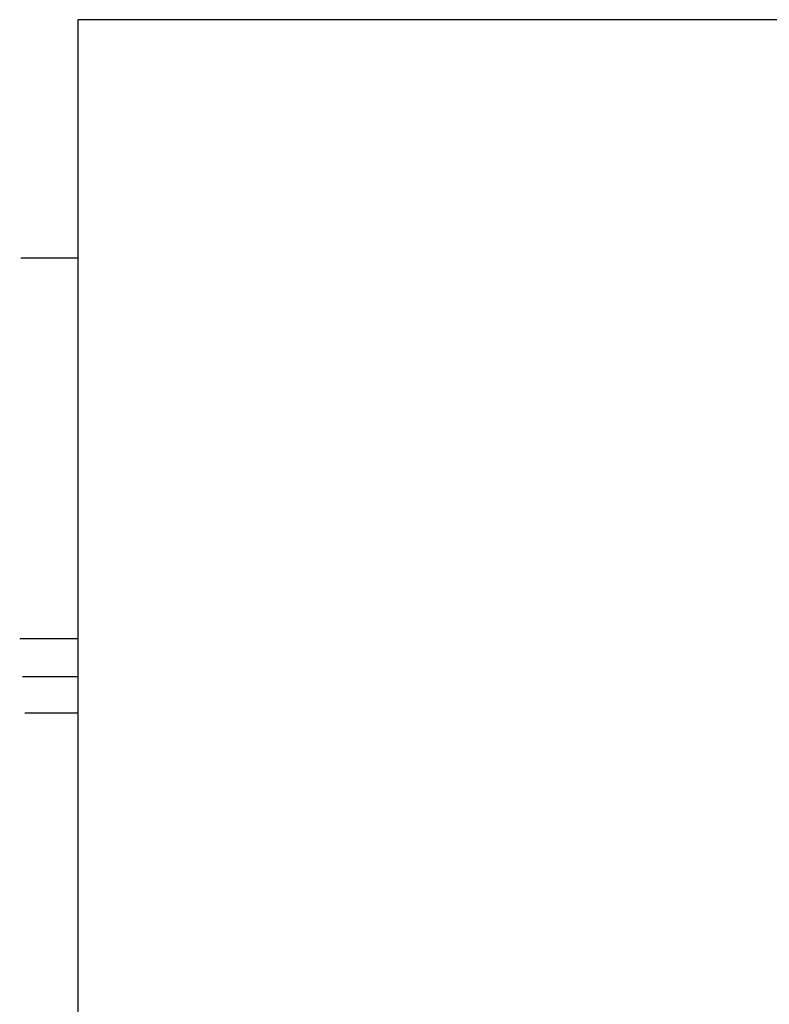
# Model space of a CAD drawing. Header units: millimetres. Extents: x -2637 to -1637, y 678 to 1678.
# Tile 204 of 256: x -1943.74 to -1939.97, y 1070.57 to 1075.52. Entities that reach past the tile are written whole.
import ezdxf

# ---------------------------------------------------------------- set-up
doc = ezdxf.new("R2010")
doc.units = ezdxf.units.MM
doc.layers.add('Make2D$B.SHOW mini', color=7, linetype='Continuous', true_color=0x000000)

msp = doc.modelspace()

# ---------------------------------------------------------------- linework, layer by layer
at = {"layer": 'Make2D$B.SHOW mini', "color": 18, "lineweight": -3, "true_color": 0x000000}
for points in [[(-1943.4431, 1075.5182), (-1943.4431, 1024.9126)], [(-1939.4431, 1075.5182), (-1943.4431, 1075.5182)], [(-1943.7298, 1074.3223), (-1943.4431, 1074.3223)], [(-1943.7352, 1072.4094), (-1943.4431, 1072.4094)], [(-1943.7217, 1072.2181), (-1943.4431, 1072.2181)], [(-1943.4431, 1072.034), (-1943.71, 1072.034)]]:
    msp.add_lwpolyline(points, dxfattribs=at)

doc.saveas('drawing.dxf')
